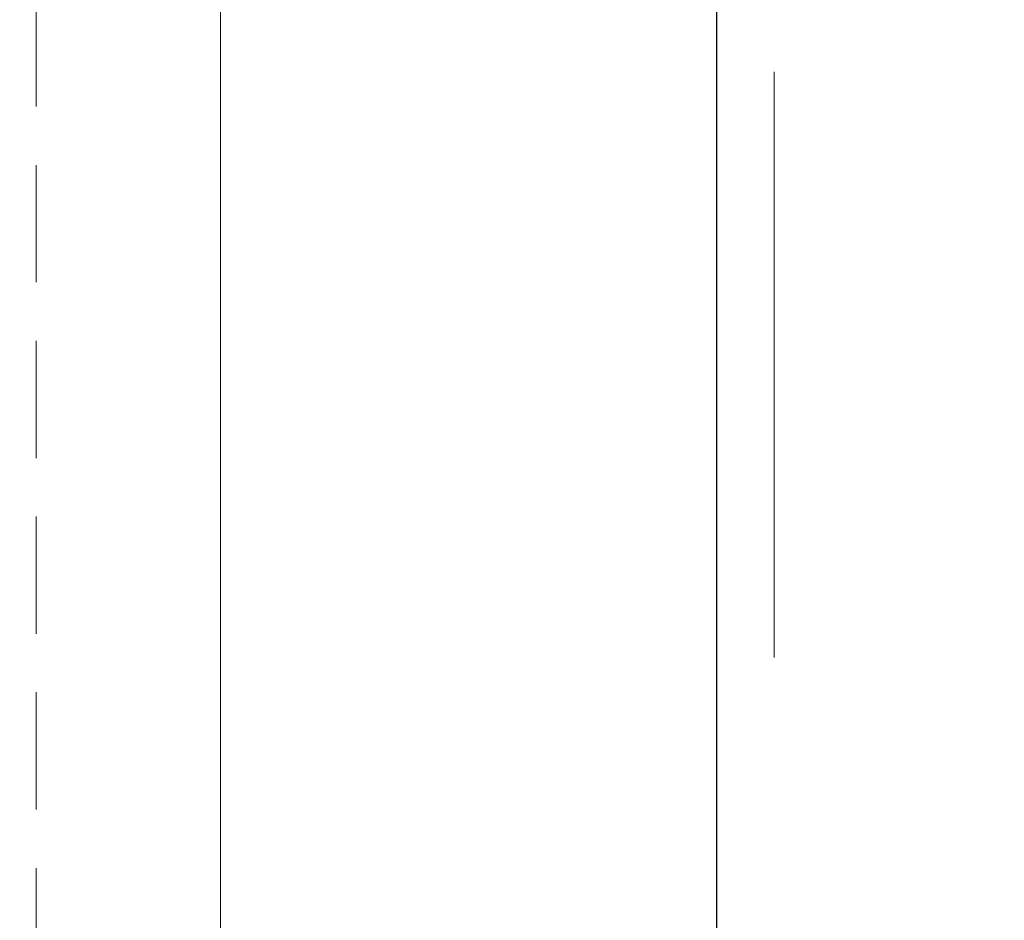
# Model space of a CAD drawing. Header units: millimetres. Extents: x 213386 to 459888, y 74252 to 208052.
# Tile 250 of 256: x 373368 to 373901, y 194188 to 194676. Entities that reach past the tile are written whole.
import ezdxf

# ---------------------------------------------------------------- set-up
doc = ezdxf.new("R2010")
doc.units = ezdxf.units.MM
for name, pattern in [('CK_Čerchovaná 50', [6, 3, -1.5, 0, -1.5]), ('ČERCHOVANÁ', [25.4, 12.7, -6.35, 0, -6.35]), ('ČÁRKOVANÁ', [19.05, 12.7, -6.35])]:
    doc.linetypes.add(name, pattern=pattern)
doc.layers.get('Defpoints').update_dxf_attribs({"color": 255, "lineweight": 0})
for name, color, linetype, lineweight in [('FASÁDA DETAILNÍ', 255, 'Continuous', 0), ('NOVA', 255, 'Continuous', 0), ('OSY', 255, 'Continuous', 0), ('TENKA', 255, 'Continuous', 0)]:
    doc.layers.add(name, color=color, linetype=linetype, lineweight=lineweight)
doc.styles.add('CS-ROMANS', font='romans.shx', dxfattribs={"width": 0.75, "oblique": 5})
doc.dimstyles.new('A_KÓTA_50', dxfattribs={"dimtxt": 110, "dimasz": 2, "dimexe": 100, "dimexo": 1500, "dimgap": 40, "dimtad": 1, "dimrnd": 1, "dimdsep": 46, "dimtxsty": 'CS-ROMANS', "dimblk": 'KOT_CARA20', "dimcen": 45, "dimse1": 1, "dimse2": 1, "dimclrd": 256, "dimclre": 256, "dimclrt": 256, "dimadec": 0, "dimazin": 0, "dimtfac": 1, "dimtix": 1, "dimtmove": 2, "dimatfit": 3, "dimldrblk": 'OBLIQUE', "dimfxl": 100, "dimtolj": 1, "dimarcsym": 0})

# ---------------------------------------------------------------- blocks, each defined once
blk = doc.blocks.new('A$C29162560')
at = {"layer": 'FASÁDA DETAILNÍ', "linetype": 'ČÁRKOVANÁ', "ltscale": 5}
blk.add_lwpolyline([(25300, -21400), (-600, -21400), (-600, 1600), (25300, 1600)], close=True, dxfattribs=at)
blk = doc.blocks.new('KOT_CARA20')
for p, q in [((0, 20), (0, -20)), ((0, 0), (14.14, 14.14)), ((0, 0), (-14.14, -14.14))]:
    blk.add_line(p, q)
blk = doc.blocks.new('*D3950')
at = {"lineweight": -2, "transparency": 16777216}
blk.add_line((373745.55, 181384.15), (373745.55, 202680.15), dxfattribs=at)
at = {"layer": 'Defpoints', "color": 0, "transparency": 16777216}
for p in [(373428.86, 202682.15), (373745.55, 202682.15), (373010.82, 181382.15)]:
    blk.add_point(p, dxfattribs=at)
at = {"lineweight": -2, "transparency": 16777216, "xscale": 2, "yscale": 2, "zscale": 2}
for p, rotation in [((373745.55, 202682.15), 90), ((373745.55, 181382.15), 270)]:
    blk.add_blockref('KOT_CARA20', p, dxfattribs=dict(at, rotation=rotation))
at = {"transparency": 16777216, "insert": (373643.05, 192725.83), "char_height": 110, "attachment_point": 5, "rotation": 90, "style": 'CS-ROMANS'}
blk.add_mtext('\\A1;21300', dxfattribs=at)
blk = doc.blocks.new('_OBLIQUE')
at = {"color": 0, "linetype": 'ByBlock', "ltscale": 15}
blk.add_line((-0.5, -0.5), (0.5, 0.5), dxfattribs=at)

msp = doc.modelspace()

# ---------------------------------------------------------------- linework, layer by layer
at = {"layer": 'NOVA'}
msp.add_line((373476.638, 180632.154), (373476.638, 196574.654), dxfattribs=at)
at = {"layer": 'NOVA', "ltscale": 5}
msp.add_line((373476.638, 180632.154), (373476.638, 196574.654), dxfattribs=at)
at = {"layer": 'OSY', "linetype": 'ČERCHOVANÁ', "ltscale": 25}
msp.add_line((373776.638, 204809.563), (373776.638, 179734.916), dxfattribs=at)
at = {"layer": 'TENKA', "linetype": 'CK_Čerchovaná 50', "ltscale": 50}
msp.add_line((373476.638, 180432.154), (373476.638, 203632.154), dxfattribs=at)
at = {"layer": 'TENKA', "ltscale": 20}
msp.add_lwpolyline([(373476.638, 192269.654), (373476.638, 196594.654)], close=True, dxfattribs=at)

# ---------------------------------------------------------------- block references
at = {"layer": 'NOVA'}
msp.add_blockref('A$C29162560', (373976.638, 201932.154), dxfattribs=at)

# ---------------------------------------------------------------- dimensions: what is measured, and where the dimension line sits
dim = msp.add_linear_dim(base=(373745.548, 202682.154), p1=(373010.825, 181382.154), p2=(373428.861, 202682.154), angle=90, dimstyle='A_KÓTA_50')
dim.commit()
dim.dimension.update_dxf_attribs({"geometry": '*D3950', "text_midpoint": (373643.048, 192725.83), "dimtype": 160})

doc.saveas('drawing.dxf')
